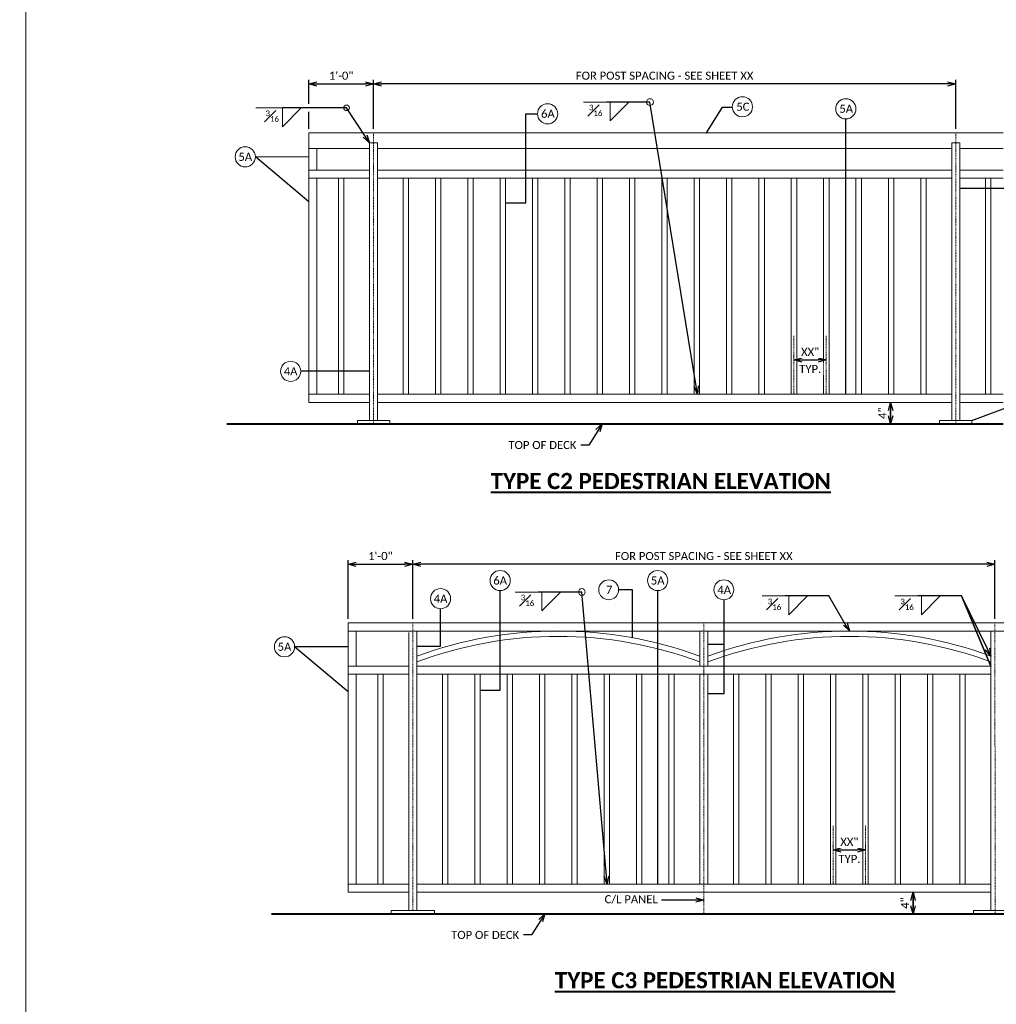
# Model space of a CAD drawing. Extents: x 5346 to 6997, y 23474 to 24083.
# Tile 21 of 25: x 6410 to 6591, y 23802 to 23985. Entities that reach past the tile are written whole.
import ezdxf
from ezdxf import colors
from ezdxf.entities.mleader import LeaderData, LeaderLine
from ezdxf.math import Vec2, Vec3

# ---------------------------------------------------------------- set-up
doc = ezdxf.new("R2010")
doc.units = 0
doc.header["$MEASUREMENT"] = 0
doc.linetypes.add('Wisdot4', pattern=[0.28125, 0.125, -0.0625, 0.03125, -0.0625])
for name, color, linetype, lineweight in [('B_ANNO_DIM', 7, 'Continuous', 18), ('B_ANNO_TEXT', 7, 'Continuous', 18), ('B_ANNO_TEXT_TITLE', 7, 'Continuous', 40), ('B_CNTR', 1, 'Wisdot4', 18), ('B_CONC_PPT', 12, 'Continuous', 40), ('B_STEEL_RAIL', 92, 'Continuous', 18)]:
    doc.layers.add(name, color=color, linetype=linetype, lineweight=lineweight)
doc.layers.add('B_ANNO_NOPLOT', color=47, linetype='Continuous', lineweight=18, plot=False)
doc.styles.add('Annotative', font='calibri.ttf', dxfattribs={"height": 0.0625})
doc.styles.get("Standard").update_dxf_attribs({"font": 'calibri.ttf'})
doc.styles.add('Title', font='calibrib.ttf', dxfattribs={"height": 0.125})
doc.dimstyles.new('Annotative', dxfattribs={"dimscale": 0, "dimtxt": 0.0625, "dimasz": 0.0625, "dimexe": 0.03125, "dimexo": 0.03125, "dimgap": 0.03125, "dimtad": 1, "dimdec": 3, "dimzin": 3, "dimdsep": 46, "dimlunit": 4, "dimtxsty": 'Standard', "dimblk": 'OPEN30', "dimcen": 0.03125, "dimaunit": 1, "dimadec": 0, "dimazin": 3, "dimtfac": 0.75, "dimtdec": 3, "dimtofl": 0, "dimtmove": 0, "dimatfit": 3, "dimldrblk": 'OPEN30', "dimfxl": 1, "dimtfill": 1, "dimfrac": 1, "dimtolj": 1, "dimtzin": 0, "dimarcsym": 0})

# ---------------------------------------------------------------- blocks, each defined once
blk = doc.blocks.new('_Open30')
at = {"color": 0, "linetype": 'ByBlock', "lineweight": -2}
for p, q in [((-1, 0.27), (0, 0)), ((0, 0), (-1, -0.27)), ((0, 0), (-1, 0))]:
    blk.add_line(p, q, dxfattribs=at)
blk = doc.blocks.new('*D215')
at = {"layer": 'B_ANNO_DIM', "color": 0, "lineweight": -2, "transparency": 16777216}
for p, q in [((6553.29, 23922.67), (6553.29, 23922.73)), ((6554.79, 23921.98), (6557.79, 23921.98))]:
    blk.add_line(p, q, dxfattribs=at)
at = {"layer": 'Defpoints', "color": 0, "transparency": 16777216}
for p in [(6553.29, 23921.92), (6559.29, 23921.98), (6559.29, 23921.98)]:
    blk.add_point(p, dxfattribs=at)
at = {"layer": 'B_ANNO_DIM', "color": 0, "lineweight": -2, "transparency": 16777216, "xscale": 1.5, "yscale": 1.5, "zscale": 1.5, "rotation": 180}
blk.add_blockref('_Open30', (6553.29, 23921.98), dxfattribs=at)
at = {"layer": 'B_ANNO_DIM', "color": 0, "lineweight": -2, "transparency": 16777216, "xscale": 1.5, "yscale": 1.5, "zscale": 1.5}
blk.add_blockref('_Open30', (6559.29, 23921.98), dxfattribs=at)
at = {"layer": 'B_ANNO_DIM', "color": 0, "transparency": 16777216, "insert": (6556.29, 23923.49), "char_height": 1.5, "attachment_point": 5, "bg_fill": 3, "box_fill_scale": 1.25, "bg_fill_color": 256, "bg_fill_true_color": 13158600, "bg_fill_transparency": 0}
blk.add_mtext('\\A1;XX"', dxfattribs=at)
blk = doc.blocks.new('*D216')
at = {"layer": 'B_ANNO_DIM', "color": 0, "lineweight": -2, "transparency": 16777216}
for p, q in [((6571.21, 23911.61), (6571.21, 23913.11)), ((6571.21, 23912.61), (6571.21, 23911.11))]:
    blk.add_line(p, q, dxfattribs=at)
at = {"layer": 'Defpoints', "color": 0, "transparency": 16777216}
for p in [(6571.21, 23914.11), (6571.21, 23910.11), (6571.21, 23910.11)]:
    blk.add_point(p, dxfattribs=at)
at = {"layer": 'B_ANNO_DIM', "color": 0, "lineweight": -2, "transparency": 16777216, "xscale": 1.5, "yscale": 1.5, "zscale": 1.5}
for p, rotation in [((6571.21, 23914.11), 90), ((6571.21, 23910.11), 270)]:
    blk.add_blockref('_Open30', p, dxfattribs=dict(at, rotation=rotation))
at = {"layer": 'B_ANNO_DIM', "color": 0, "transparency": 16777216, "insert": (6569.7, 23912.11), "char_height": 1.5, "attachment_point": 5, "rotation": 90}
blk.add_mtext('\\A1;4"', dxfattribs=at)
blk = doc.blocks.new('*D218')
at = {"layer": 'B_ANNO_DIM', "color": 0, "lineweight": -2, "transparency": 16777216}
for p, q in [((6475.3, 23964.86), (6475.3, 23973.97)), ((6581.8, 23973.22), (6476.8, 23973.22)), ((6583.3, 23964.86), (6583.3, 23973.97))]:
    blk.add_line(p, q, dxfattribs=at)
at = {"layer": 'Defpoints', "color": 0, "transparency": 16777216}
for p in [(6475.3, 23973.22), (6475.3, 23964.11), (6583.3, 23964.11)]:
    blk.add_point(p, dxfattribs=at)
at = {"layer": 'B_ANNO_DIM', "color": 0, "lineweight": -2, "transparency": 16777216, "xscale": 1.5, "yscale": 1.5, "zscale": 1.5, "rotation": 180}
blk.add_blockref('_Open30', (6475.3, 23973.22), dxfattribs=at)
at = {"layer": 'B_ANNO_DIM', "color": 0, "lineweight": -2, "transparency": 16777216, "xscale": 1.5, "yscale": 1.5, "zscale": 1.5}
blk.add_blockref('_Open30', (6583.3, 23973.22), dxfattribs=at)
at = {"layer": 'B_ANNO_DIM', "color": 0, "transparency": 16777216, "insert": (6529.3, 23974.74), "char_height": 1.5, "attachment_point": 5, "bg_fill": 3, "box_fill_scale": 1.25, "bg_fill_color": 256, "bg_fill_true_color": 13158600, "bg_fill_transparency": 0}
blk.add_mtext('\\A1;FOR POST SPACING - SEE SHEET XX', dxfattribs=at)
blk = doc.blocks.new('*D219')
at = {"layer": 'B_ANNO_DIM', "color": 0, "lineweight": -2, "transparency": 16777216}
for p, q in [((6463.3, 23969.53), (6463.3, 23973.97)), ((6464.8, 23973.22), (6473.8, 23973.22)), ((6475.3, 23964.86), (6475.3, 23973.97)), ((6463.3, 23964.86), (6463.3, 23968.03))]:
    blk.add_line(p, q, dxfattribs=at)
at = {"layer": 'Defpoints', "color": 0, "transparency": 16777216}
for p in [(6475.3, 23973.22), (6463.3, 23964.11), (6475.3, 23964.11)]:
    blk.add_point(p, dxfattribs=at)
at = {"layer": 'B_ANNO_DIM', "color": 0, "lineweight": -2, "transparency": 16777216, "xscale": 1.5, "yscale": 1.5, "zscale": 1.5, "rotation": 180}
blk.add_blockref('_Open30', (6463.3, 23973.22), dxfattribs=at)
at = {"layer": 'B_ANNO_DIM', "color": 0, "lineweight": -2, "transparency": 16777216, "xscale": 1.5, "yscale": 1.5, "zscale": 1.5}
blk.add_blockref('_Open30', (6475.3, 23973.22), dxfattribs=at)
at = {"layer": 'B_ANNO_DIM', "color": 0, "transparency": 16777216, "insert": (6469.3, 23974.74), "char_height": 1.5, "attachment_point": 5, "bg_fill": 3, "box_fill_scale": 1.25, "bg_fill_color": 256, "bg_fill_true_color": 13158600, "bg_fill_transparency": 0}
blk.add_mtext('\\A1;1\'-0"', dxfattribs=at)
blk = doc.blocks.new('*D214')
at = {"layer": 'B_ANNO_DIM', "color": 0, "lineweight": -2, "transparency": 16777216}
for p, q in [((6575.38, 23820.7), (6575.38, 23822.2)), ((6575.38, 23821.69), (6575.38, 23820.19))]:
    blk.add_line(p, q, dxfattribs=at)
at = {"layer": 'Defpoints', "color": 0, "transparency": 16777216}
for p in [(6575.38, 23823.19), (6575.38, 23819.2), (6575.38, 23819.2)]:
    blk.add_point(p, dxfattribs=at)
at = {"layer": 'B_ANNO_DIM', "color": 0, "lineweight": -2, "transparency": 16777216, "xscale": 1.5, "yscale": 1.5, "zscale": 1.5}
for p, rotation in [((6575.38, 23823.19), 90), ((6575.38, 23819.2), 270)]:
    blk.add_blockref('_Open30', p, dxfattribs=dict(at, rotation=rotation))
at = {"layer": 'B_ANNO_DIM', "color": 0, "transparency": 16777216, "insert": (6573.88, 23821.19), "char_height": 1.5, "attachment_point": 5, "rotation": 90}
blk.add_mtext('\\A1;4"', dxfattribs=at)
blk = doc.blocks.new('*D229')
at = {"layer": 'B_ANNO_DIM', "color": 0, "lineweight": -2, "transparency": 16777216}
for p, q in [((6482.57, 23873.94), (6482.57, 23884.82)), ((6590.57, 23873.94), (6590.57, 23884.82)), ((6589.07, 23884.07), (6484.07, 23884.07))]:
    blk.add_line(p, q, dxfattribs=at)
at = {"layer": 'Defpoints', "color": 0, "transparency": 16777216}
for p in [(6482.57, 23884.07), (6482.57, 23873.19), (6590.57, 23873.19)]:
    blk.add_point(p, dxfattribs=at)
at = {"layer": 'B_ANNO_DIM', "color": 0, "lineweight": -2, "transparency": 16777216, "xscale": 1.5, "yscale": 1.5, "zscale": 1.5, "rotation": 180}
blk.add_blockref('_Open30', (6482.57, 23884.07), dxfattribs=at)
at = {"layer": 'B_ANNO_DIM', "color": 0, "lineweight": -2, "transparency": 16777216, "xscale": 1.5, "yscale": 1.5, "zscale": 1.5}
blk.add_blockref('_Open30', (6590.57, 23884.07), dxfattribs=at)
at = {"layer": 'B_ANNO_DIM', "color": 0, "transparency": 16777216, "insert": (6536.57, 23885.59), "char_height": 1.5, "attachment_point": 5, "bg_fill": 3, "box_fill_scale": 1.25, "bg_fill_color": 256, "bg_fill_true_color": 13158600, "bg_fill_transparency": 0}
blk.add_mtext('\\A1;FOR POST SPACING - SEE SHEET XX', dxfattribs=at)
blk = doc.blocks.new('*D222')
at = {"layer": 'B_ANNO_DIM', "color": 0, "lineweight": -2, "transparency": 16777216}
for p, q in [((6560.57, 23831.74), (6560.57, 23831.8)), ((6562.07, 23831.05), (6565.07, 23831.05))]:
    blk.add_line(p, q, dxfattribs=at)
at = {"layer": 'Defpoints', "color": 0, "transparency": 16777216}
for p in [(6560.57, 23830.99), (6566.57, 23831.05), (6566.57, 23831.05)]:
    blk.add_point(p, dxfattribs=at)
at = {"layer": 'B_ANNO_DIM', "color": 0, "lineweight": -2, "transparency": 16777216, "xscale": 1.5, "yscale": 1.5, "zscale": 1.5, "rotation": 180}
blk.add_blockref('_Open30', (6560.57, 23831.05), dxfattribs=at)
at = {"layer": 'B_ANNO_DIM', "color": 0, "lineweight": -2, "transparency": 16777216, "xscale": 1.5, "yscale": 1.5, "zscale": 1.5}
blk.add_blockref('_Open30', (6566.57, 23831.05), dxfattribs=at)
at = {"layer": 'B_ANNO_DIM', "color": 0, "transparency": 16777216, "insert": (6563.57, 23832.56), "char_height": 1.5, "attachment_point": 5, "bg_fill": 3, "box_fill_scale": 1.25, "bg_fill_color": 256, "bg_fill_true_color": 13158600, "bg_fill_transparency": 0}
blk.add_mtext('\\A1;XX"', dxfattribs=at)
blk = doc.blocks.new('*D223')
at = {"layer": 'B_ANNO_DIM', "color": 0, "lineweight": -2, "transparency": 16777216}
for p, q in [((6470.58, 23873.94), (6470.58, 23884.82)), ((6482.57, 23875.72), (6482.57, 23884.82)), ((6472.08, 23884.07), (6481.07, 23884.07))]:
    blk.add_line(p, q, dxfattribs=at)
at = {"layer": 'Defpoints', "color": 0, "transparency": 16777216}
for p in [(6482.57, 23884.07), (6482.57, 23874.97), (6470.58, 23873.19)]:
    blk.add_point(p, dxfattribs=at)
at = {"layer": 'B_ANNO_DIM', "color": 0, "lineweight": -2, "transparency": 16777216, "xscale": 1.5, "yscale": 1.5, "zscale": 1.5, "rotation": 180}
blk.add_blockref('_Open30', (6470.58, 23884.07), dxfattribs=at)
at = {"layer": 'B_ANNO_DIM', "color": 0, "lineweight": -2, "transparency": 16777216, "xscale": 1.5, "yscale": 1.5, "zscale": 1.5}
blk.add_blockref('_Open30', (6482.57, 23884.07), dxfattribs=at)
at = {"layer": 'B_ANNO_DIM', "color": 0, "transparency": 16777216, "insert": (6476.58, 23885.59), "char_height": 1.5, "attachment_point": 5, "bg_fill": 3, "box_fill_scale": 1.25, "bg_fill_color": 256, "bg_fill_true_color": 13158600, "bg_fill_transparency": 0}
blk.add_mtext('\\A1;1\'-0"', dxfattribs=at)

msp = doc.modelspace()

# ---------------------------------------------------------------- linework, layer by layer
at = {"layer": 'B_ANNO_DIM'}
for p, q in [((6518.496, 23969.8535), (6514.2548, 23969.8535)), ((6462.8923, 23968.7799), (6453.4981, 23968.7799)), ((6551.6636, 23878.1949), (6547.4225, 23878.1949)), ((6576.261, 23878.1949), (6572.0198, 23878.1949))]:
    msp.add_line(p, q, dxfattribs=at)
for points in [[(6519.1748, 23969.8535), (6519.1748, 23966.3495), (6522.6628, 23969.8535)], [(6458.3923, 23968.7799), (6458.3923, 23965.2759), (6461.8803, 23968.7799)], [(6552.3425, 23878.1949), (6552.3425, 23874.6909), (6555.8305, 23878.1949)], [(6576.9398, 23878.1949), (6576.9398, 23874.6909), (6580.4278, 23878.1949)]]:
    msp.add_lwpolyline(points, dxfattribs=at)
for centre, radius in [((6543.7234, 23968.9776), 1.8717), ((6470.3003, 23968.7799), 0.52), ((6507.5963, 23967.6709), 1.8717), ((6526.5828, 23969.8535), 0.624), ((6562.9154, 23968.5999), 1.8717), ((6451.5094, 23959.6788), 1.8717), ((6459.928, 23919.8796), 1.8717), ((6498.79, 23881.0439), 1.8717), ((6518.9267, 23879.3309), 1.84), ((6528.0147, 23881.0439), 1.8717), ((6540.2867, 23879.3309), 1.84), ((6487.7368, 23877.6819), 1.8717), ((6458.7917, 23868.7549), 1.8717)]:
    msp.add_circle(centre, radius, dxfattribs=at)
at = {"layer": 'B_ANNO_NOPLOT'}
msp.add_lwpolyline([(6410.8118, 24078.1369), (6671.3604, 24078.1369), (6671.3604, 23497.7436), (6410.8118, 23497.7436)], close=True, dxfattribs=at)
at = {"layer": 'B_CNTR'}
for p, q in [((6475.3003, 23964.1109), (6475.3003, 23910.1109)), ((6583.3003, 23964.1109), (6583.3003, 23910.1109)), ((6482.5827, 23873.1869), (6482.5827, 23819.8109)), ((6536.5827, 23873.1869), (6536.5827, 23819.1869)), ((6590.5744, 23873.1869), (6590.5916, 23819.1869)), ((6560.5727, 23835.5475), (6560.5727, 23824.6829)), ((6566.5727, 23835.5475), (6566.5727, 23824.6829))]:
    msp.add_line(p, q, dxfattribs=at)
at = {"layer": 'B_CONC_PPT'}
for p, q in [((6448.1195, 23910.1109), (6592.0835, 23910.1109)), ((6456.4018, 23819.1869), (6599.371, 23819.1869))]:
    msp.add_line(p, q, dxfattribs=at)
at = {"layer": 'B_STEEL_RAIL'}
for p, q in [((6463.3003, 23964.1149), (6463.3003, 23914.1109)), ((6463.3003, 23961.2359), (6474.5483, 23961.2359)), ((6464.8043, 23957.2359), (6464.8043, 23961.2359)), ((6476.0523, 23961.2359), (6582.5483, 23961.2359)), ((6584.0523, 23961.2359), (6592.0835, 23961.2359)), ((6463.3003, 23957.2359), (6474.5483, 23957.2359)), ((6476.0523, 23957.2359), (6582.5483, 23957.2359)), ((6584.0523, 23957.2359), (6592.0835, 23957.2359)), ((6463.3003, 23955.7359), (6474.5483, 23955.7359)), ((6464.8043, 23915.6149), (6464.8043, 23955.7359)), ((6468.7963, 23955.7359), (6468.7963, 23915.6149)), ((6469.7963, 23955.7359), (6469.7963, 23915.6149)), ((6476.0523, 23955.7359), (6582.5483, 23955.7359)), ((6480.7963, 23955.7359), (6480.7963, 23915.6149)), ((6481.7963, 23955.7359), (6481.7963, 23915.6149)), ((6486.7963, 23955.7359), (6486.7963, 23915.6149)), ((6487.7963, 23955.7359), (6487.7963, 23915.6149)), ((6492.7963, 23955.7359), (6492.7963, 23915.6149)), ((6493.7963, 23955.7359), (6493.7963, 23915.6149)), ((6498.7963, 23955.7359), (6498.7963, 23915.6149)), ((6499.7963, 23955.7359), (6499.7963, 23915.6149)), ((6504.7963, 23955.7359), (6504.7963, 23915.6149)), ((6505.7963, 23955.7359), (6505.7963, 23915.6149)), ((6510.7963, 23955.7359), (6510.7963, 23915.6149)), ((6511.7963, 23955.7359), (6511.7963, 23915.6149)), ((6516.7963, 23955.7359), (6516.7963, 23915.6149)), ((6517.7963, 23955.7359), (6517.7963, 23915.6149)), ((6522.7963, 23955.7359), (6522.7963, 23915.6149)), ((6523.7963, 23955.7359), (6523.7963, 23915.6149)), ((6528.7963, 23955.7359), (6528.7963, 23915.6149)), ((6529.7963, 23955.7359), (6529.7963, 23915.6149)), ((6534.7963, 23955.7359), (6534.7963, 23915.6149)), ((6535.7963, 23955.7359), (6535.7963, 23915.6149)), ((6540.7963, 23955.7359), (6540.7963, 23915.6149)), ((6541.7963, 23955.7359), (6541.7963, 23915.6149)), ((6546.7963, 23955.7359), (6546.7963, 23915.6149)), ((6547.7963, 23955.7359), (6547.7963, 23915.6149)), ((6552.7963, 23955.7359), (6552.7963, 23915.6149)), ((6553.7963, 23955.7359), (6553.7963, 23915.6149)), ((6558.7963, 23955.7359), (6558.7963, 23915.6149)), ((6559.7963, 23955.7359), (6559.7963, 23915.6149)), ((6564.7963, 23955.7359), (6564.7963, 23915.6149)), ((6565.7963, 23955.7359), (6565.7963, 23915.6149)), ((6570.7963, 23955.7359), (6570.7963, 23915.6149)), ((6571.7963, 23955.7359), (6571.7963, 23915.6149)), ((6576.7963, 23955.7359), (6576.7963, 23915.6149)), ((6577.7963, 23955.7359), (6577.7963, 23915.6149)), ((6584.0523, 23955.7359), (6592.0835, 23955.7359)), ((6588.7963, 23955.7359), (6588.7963, 23915.6149)), ((6589.7963, 23955.7359), (6589.7963, 23915.6149)), ((6463.3003, 23915.6149), (6474.5483, 23915.6149)), ((6463.3003, 23914.1109), (6474.5483, 23914.1109)), ((6476.0523, 23915.6149), (6582.5483, 23915.6149)), ((6476.0523, 23914.1109), (6582.5483, 23914.1109)), ((6584.0523, 23915.6149), (6592.0835, 23915.6149)), ((6584.0523, 23914.1109), (6592.0835, 23914.1109)), ((6470.5827, 23873.1869), (6470.5827, 23823.1869)), ((6472.0867, 23865.1869), (6472.0867, 23871.6829)), ((6481.8307, 23871.4349), (6481.8307, 23819.8109)), ((6483.3267, 23871.6829), (6483.3267, 23819.8109)), ((6535.8307, 23871.6829), (6535.8307, 23865.1869)), ((6537.3267, 23871.6829), (6537.3267, 23865.1869)), ((6589.8307, 23871.6829), (6589.8307, 23819.8109)), ((6470.5827, 23865.1869), (6481.8307, 23865.1869)), ((6483.3267, 23865.1869), (6589.8307, 23865.1869)), ((6470.5827, 23863.6829), (6481.8307, 23863.6829)), ((6472.0867, 23824.6829), (6472.0867, 23863.6829)), ((6476.0787, 23863.6829), (6476.0787, 23824.6829)), ((6477.0787, 23863.6829), (6477.0787, 23824.6829)), ((6483.3267, 23863.6829), (6589.8307, 23863.6829)), ((6488.0787, 23863.6829), (6488.0787, 23824.6829)), ((6489.0787, 23863.6829), (6489.0787, 23824.6829)), ((6494.0787, 23863.6829), (6494.0787, 23824.6829)), ((6495.0787, 23863.6829), (6495.0787, 23824.6829)), ((6500.0787, 23863.6829), (6500.0787, 23824.6829)), ((6501.0787, 23863.6829), (6501.0787, 23824.6829)), ((6506.0787, 23863.6829), (6506.0787, 23824.6829)), ((6507.0787, 23863.6829), (6507.0787, 23824.6829)), ((6512.0787, 23863.6829), (6512.0787, 23824.6829)), ((6513.0787, 23863.6829), (6513.0787, 23824.6829)), ((6518.0787, 23863.6829), (6518.0787, 23824.6829)), ((6519.0787, 23863.6829), (6519.0787, 23824.6829)), ((6524.0787, 23863.6909), (6524.0787, 23824.6829)), ((6525.0787, 23863.6829), (6525.0787, 23824.6829)), ((6530.0787, 23863.6829), (6530.0787, 23824.6829)), ((6531.0787, 23863.6829), (6531.0787, 23824.6829)), ((6535.8307, 23863.6829), (6535.8307, 23824.6829)), ((6537.3267, 23863.6829), (6537.3267, 23824.6829)), ((6542.0787, 23863.6829), (6542.0787, 23824.6829)), ((6543.0787, 23863.6829), (6543.0787, 23824.6829)), ((6548.0787, 23863.6829), (6548.0787, 23824.6829)), ((6549.0787, 23863.6829), (6549.0787, 23824.6829)), ((6554.0787, 23863.6829), (6554.0787, 23824.6829)), ((6555.0787, 23863.6829), (6555.0787, 23824.6829)), ((6560.0787, 23863.6829), (6560.0787, 23824.6829)), ((6561.0787, 23863.6829), (6561.0787, 23824.6829)), ((6566.0787, 23863.6829), (6566.0787, 23824.6829)), ((6567.0787, 23863.6829), (6567.0787, 23824.6829)), ((6572.0787, 23863.6829), (6572.0787, 23824.6829)), ((6573.0787, 23863.6829), (6573.0787, 23824.6829)), ((6578.0787, 23863.6829), (6578.0787, 23824.6829)), ((6579.0787, 23863.6829), (6579.0787, 23824.6829)), ((6584.0787, 23863.6829), (6584.0787, 23824.6829)), ((6585.0787, 23863.6829), (6585.0787, 23824.6829)), ((6470.5827, 23824.6829), (6481.8307, 23824.6829)), ((6483.3267, 23824.6829), (6589.8307, 23824.6829)), ((6470.5827, 23823.1869), (6481.8307, 23823.1869)), ((6483.3267, 23823.1869), (6589.8307, 23823.1869))]:
    msp.add_line(p, q, dxfattribs=at)
for points in [[(6463.3003, 23964.1109), (6592.0835, 23964.1109)], [(6582.5483, 23910.7429), (6582.5483, 23962.2709), (6584.0523, 23962.2709), (6584.0523, 23910.7429)], [(6472.3003, 23910.1109), (6472.3003, 23910.7429), (6478.3003, 23910.7429), (6478.3003, 23910.1109)], [(6580.3003, 23910.1109), (6580.3003, 23910.7429), (6586.3003, 23910.7429), (6586.3003, 23910.1109)], [(6470.5827, 23873.1869), (6599.371, 23873.1869)], [(6470.5827, 23871.6829), (6599.371, 23871.6829)], [(6478.5827, 23819.1869), (6478.5827, 23819.8109), (6486.5827, 23819.8109), (6486.5827, 23819.1869)], [(6586.5827, 23819.1869), (6586.5827, 23819.8109), (6594.5827, 23819.8109), (6594.5827, 23819.1869)]]:
    msp.add_lwpolyline(points, dxfattribs=at)
at = {"layer": 'B_STEEL_RAIL', "flags": 128}
msp.add_lwpolyline([(6474.5483, 23910.7429), (6474.5483, 23962.2709), (6476.0523, 23962.2709), (6476.0523, 23910.7429)], dxfattribs=at)
at = {"layer": 'B_STEEL_RAIL'}
for centre, radius, start, end in [((6509.5787, 23795.779), 75.9079, 69.768517, 110.231483), ((6509.5787, 23795.779), 74.9079, 69.486358, 110.513639), ((6563.5787, 23795.779), 75.9079, 69.768517, 110.231483), ((6563.5787, 23795.779), 74.9079, 69.486361, 110.513642)]:
    msp.add_arc(centre, radius, start, end, dxfattribs=at)

# ---------------------------------------------------------------- texts
at = {"layer": 'B_ANNO_TEXT', "char_height": 1.5, "attachment_point": 5, "line_spacing_factor": 0.8, "style": 'Annotative'}
for s, insert in [('5C', (6543.8126, 23968.9776)), ('5A', (6562.9817, 23968.5999)), ('6A', (6507.6449, 23967.6709)), ('5A', (6451.5094, 23959.6788)), ('4A', (6459.928, 23919.8796)), ('6A', (6498.79, 23881.0439)), ('5A', (6528.0147, 23881.0439)), ('7', (6519.0028, 23879.3309)), ('4A', (6540.3539, 23879.3309)), ('4A', (6487.7368, 23877.6819)), ('5A', (6458.7917, 23868.7549))]:
    msp.add_mtext(s, dxfattribs=dict(at, insert=insert))
at = {"layer": 'B_ANNO_TEXT_TITLE', "char_height": 3, "attachment_point": 1, "line_spacing_factor": 0.8, "style": 'Title'}
for s, insert in [('{\\LTYPE C2 PEDESTRIAN ELEVATION}', (6497.0334, 23901.0201)), ('{\\LTYPE C3 PEDESTRIAN ELEVATION}', (6508.95, 23808.3691))]:
    msp.add_mtext(s, dxfattribs=dict(at, insert=insert))

# ---------------------------------------------------------------- dimensions: what is measured, and where the dimension line sits
at = {"layer": 'B_ANNO_DIM'}
for base, p1, p2, override, picture, middle in [((6571.2068, 23910.1069), (6571.2068, 23914.1069), (6571.2068, 23910.1069), {"dimtfill": 0}, '*D216', (6571.2068, 23912.1069)), ((6575.3794, 23819.1969), (6575.3794, 23823.1929), (6575.3794, 23819.1969), {"dimtfill": 0, "dimtfillclr": 3}, '*D214', (6575.3794, 23821.1949))]:
    dim = msp.add_linear_dim(base=base, p1=p1, p2=p2, angle=90, dimstyle='Annotative', override=override, dxfattribs=at)
    dim.commit()
    dim.dimension.update_dxf_attribs({"geometry": picture, "text_midpoint": middle, "dimtype": 160})

# ---------------------------------------------------------------- leaders
for points in [[(6537.0775, 23964.1109), (6540.0516, 23968.9184), (6541.8526, 23968.9184)], [(6499.7963, 23951.1754), (6503.5243, 23951.1754), (6503.5243, 23967.6709), (6505.7243, 23967.6709)], [(6562.9059, 23915.6149), (6562.9059, 23966.7282)], [(6562.9059, 23957.2359), (6562.9059, 23966.7282)], [(6463.3003, 23951.3117), (6453.3811, 23959.6788)], [(6463.3003, 23959.6502), (6453.3811, 23959.6788)], [(6584.0523, 23953.8804), (6594.4991, 23953.8804)], [(6474.5483, 23919.8796), (6461.7998, 23919.8796)], [(6586.3003, 23910.7429), (6594.2671, 23913.6956)], [(6495.0787, 23860.7149), (6498.7987, 23860.7149), (6498.7987, 23879.176)], [(6523.3569, 23870.426), (6523.3569, 23879.3309), (6520.7667, 23879.3309)], [(6528.0147, 23824.6829), (6528.0147, 23879.1722)], [(6528.0147, 23865.1869), (6528.0147, 23879.1722)], [(6528.0147, 23873.1869), (6528.0147, 23879.1722)], [(6483.3267, 23868.8421), (6487.7368, 23868.8421), (6487.7368, 23875.8102)], [(6537.3267, 23860.0989), (6540.3437, 23860.0989), (6540.3437, 23877.4918)], [(6537.3267, 23869.2243), (6540.3437, 23869.2243), (6540.3437, 23877.4918)], [(6470.5827, 23860.3877), (6460.6635, 23868.7549)], [(6470.5827, 23868.7262), (6460.6635, 23868.7549)]]:
    msp.add_leader(points, dimstyle='Annotative', override={"dimscale": 0}, dxfattribs=at)
ml = msp.add_multileader_mtext('Standard', dxfattribs=at)
ml.set_content('\\A1;{\\H1x;\\P\\H0.7x;\\S3#16;}', color=256)
ml.set_leader_properties()
ml.set_arrow_properties(name='OPEN30')
ml.build(insert=Vec2(0, 0))
ml.multileader.update_dxf_attribs({"dogleg_length": 0.0625, "arrow_head_size": 1.5, "scale": 24})
ctx = ml.context
ctx.base_point, ctx.scale, ctx.char_height, ctx.arrow_head_size, ctx.landing_gap_size, ctx.plane_origin = Vec3(6454.5222, 23968.7799), 24, 1.5, 1.5, 0.75, Vec3(6474.5483, 23962.2709)
notes = []
notes.append((ctx, [(0, (1, 1, 0), (6464.1363, 23968.7799), (-1, 0), 5.6382, [(0, [(6474.5483, 23962.2709), (6470.3003, 23968.7799)], 0, [])])]))
ctx.mtext.insert, ctx.mtext.line_spacing_factor, ctx.mtext.flow_direction = Vec3(6455.2722, 23969.5299), 0.5, 5
ml = msp.add_multileader_mtext('Standard', dxfattribs=at)
ml.set_content('\\A1;{\\H1x;\\P\\H0.7x;\\S3#16;}', color=256)
ml.set_leader_properties()
ml.set_arrow_properties(name='OPEN30')
ml.build(insert=Vec2(0, 0))
ml.multileader.update_dxf_attribs({"dogleg_length": 0.0625, "arrow_head_size": 1.5, "scale": 24})
ctx = ml.context
ctx.base_point, ctx.scale, ctx.char_height, ctx.arrow_head_size, ctx.landing_gap_size, ctx.plane_origin = Vec3(6514.5201, 23969.8535), 24, 1.5, 1.5, 0.75, Vec3(6536.3094, 23945.8455)
notes.append((ctx, [(0, (1, 1, 0), (6519.996, 23969.8535), (-1, 0), 1.5, [(0, [(6535.3902, 23915.6149), (6526.5828, 23969.8535)], 0, [])])]))
ctx.mtext.insert, ctx.mtext.line_spacing_factor, ctx.mtext.flow_direction = Vec3(6515.2701, 23970.6035), 0.5, 5
ml = msp.add_multileader_mtext('Standard', dxfattribs=at)
ml.set_content('C/L RAILING & C/L BASE PLATE', color=256)
ml.set_leader_properties()
ml.set_arrow_properties(name='OPEN30')
ml.build(insert=Vec2(0, 0))
ml.multileader.update_dxf_attribs({"dogleg_length": 0.0625, "arrow_head_size": 1.5, "scale": 24})
ctx = ml.context
ctx.base_point, ctx.scale, ctx.char_height, ctx.arrow_head_size, ctx.landing_gap_size, ctx.plane_origin = Vec3(6300.3581, 23952.2002), 24, 1.5, 1.5, 0.75, Vec3(6322.168, 23952.2002)
notes.append((ctx, [(0, (1, 1, 0), (6318.1354, 23952.2002), (-1, 0), 1.5, [(0, [(6322.168, 23952.2002)], 0, [])])]))
ctx.mtext.insert, ctx.mtext.width, ctx.mtext.flow_direction = Vec3(6301.1081, 23953.1124), 15.588535, 5
ml = msp.add_multileader_mtext('Standard', dxfattribs=at)
ml.set_content('TOP OF DECK', color=256)
ml.set_leader_properties()
ml.set_arrow_properties(name='OPEN30')
ml.build(insert=Vec2(0, 0))
ml.multileader.update_dxf_attribs({"dogleg_length": 0.0625, "arrow_head_size": 1.5, "scale": 24})
ctx = ml.context
ctx.base_point, ctx.scale, ctx.char_height, ctx.arrow_head_size, ctx.landing_gap_size, ctx.plane_origin = Vec3(6499.5686, 23906.1924), 24, 1.5, 1.5, 0.75, Vec3(6521.589, 23906.1924)
notes.append((ctx, [(0, (1, 1, 0), (6515.247, 23906.1924), (-1, 0), 1.5, [(0, [(6517.7058, 23910.1109)], 0, [])])]))
ctx.mtext.insert, ctx.mtext.flow_direction = Vec3(6500.3186, 23906.9533), 5
ml = msp.add_multileader_mtext('Standard', dxfattribs=at)
ml.set_content('\\A1;{\\H1x;\\P\\H0.7x;\\S3#16;}', color=256)
ml.set_leader_properties()
ml.set_arrow_properties(name='OPEN30')
ml.build(insert=Vec2(0, 0))
ml.multileader.update_dxf_attribs({"dogleg_length": 0.0625, "arrow_head_size": 1.5, "scale": 24})
ctx = ml.context
ctx.base_point, ctx.scale, ctx.char_height, ctx.arrow_head_size, ctx.landing_gap_size, ctx.plane_origin = Vec3(6547.6878, 23878.1949), 24, 1.5, 1.5, 0.75, Vec3(6569.477, 23854.1869)
notes.append((ctx, [(0, (1, 1, 0), (6553.1636, 23878.1949), (-1, 0), 1.5, [(0, [(6563.5787, 23871.6869), (6559.7505, 23878.1949)], 0, [])])]))
ctx.mtext.insert, ctx.mtext.line_spacing_factor, ctx.mtext.flow_direction = Vec3(6548.4378, 23878.9449), 0.5, 5
ml = msp.add_multileader_mtext('Standard', dxfattribs=at)
ml.set_content('\\A1;{\\H1x;\\P\\H0.7x;\\S3#16;}', color=256)
ml.set_leader_properties()
ml.set_arrow_properties(name='OPEN30')
ml.build(insert=Vec2(0, 0))
ml.multileader.update_dxf_attribs({"dogleg_length": 0.0625, "arrow_head_size": 1.5, "scale": 24})
ctx = ml.context
ctx.base_point, ctx.scale, ctx.char_height, ctx.arrow_head_size, ctx.landing_gap_size, ctx.plane_origin = Vec3(6572.2851, 23878.1949), 24, 1.5, 1.5, 0.75, Vec3(6594.0744, 23854.1869)
notes.append((ctx, [(0, (1, 1, 0), (6577.761, 23878.1949), (-1, 0), 1.5, [(1, [(6589.8287, 23867.0037), (6584.3478, 23878.1949), (6589.8307, 23865.1869), (6584.3478, 23878.1949)], 0, [])])]))
ctx.mtext.insert, ctx.mtext.line_spacing_factor, ctx.mtext.flow_direction = Vec3(6573.0351, 23878.9449), 0.5, 5
ml = msp.add_multileader_mtext('Standard', dxfattribs=at)
ml.set_content('C/L RAILING & C/L BASE PLATE', color=256)
ml.set_leader_properties()
ml.set_arrow_properties(name='OPEN30')
ml.build(insert=Vec2(0, 0))
ml.multileader.update_dxf_attribs({"dogleg_length": 0.0625, "arrow_head_size": 1.5, "scale": 24})
ctx = ml.context
ctx.base_point, ctx.scale, ctx.char_height, ctx.arrow_head_size, ctx.landing_gap_size, ctx.plane_origin = Vec3(6296.6734, 23865.9608), 24, 1.5, 1.5, 0.75, Vec3(6318.4833, 23865.9608)
notes.append((ctx, [(0, (1, 1, 0), (6314.4508, 23865.9608), (-1, 0), 1.5, [(0, [(6318.4833, 23865.9608)], 0, [])])]))
ctx.mtext.insert, ctx.mtext.width, ctx.mtext.flow_direction = Vec3(6297.4234, 23866.8729), 15.588535, 5
ml = msp.add_multileader_mtext('Standard', dxfattribs=at)
ml.set_content('C/L PANEL', color=256)
ml.set_leader_properties()
ml.set_arrow_properties(name='OPEN30')
ml.build(insert=Vec2(0, 0))
ml.multileader.update_dxf_attribs({"dogleg_length": 0.0625, "arrow_head_size": 1.5, "scale": 24})
ctx = ml.context
ctx.base_point, ctx.scale, ctx.char_height, ctx.arrow_head_size, ctx.landing_gap_size, ctx.plane_origin = Vec3(6517.4122, 23821.7435), 24, 1.5, 1.5, 0.75, Vec3(6536.5827, 23821.7435)
notes.append((ctx, [(0, (1, 1, 0), (6530.2407, 23821.7435), (-1, 0), 1.5, [(0, [(6536.5827, 23821.7435)], 0, [])])]))
ctx.mtext.insert, ctx.mtext.flow_direction = Vec3(6518.1622, 23822.6556), 5
ml = msp.add_multileader_mtext('Standard', dxfattribs=at)
ml.set_content('TOP OF DECK', color=256)
ml.set_leader_properties()
ml.set_arrow_properties(name='OPEN30')
ml.build(insert=Vec2(0, 0))
ml.multileader.update_dxf_attribs({"dogleg_length": 0.0625, "arrow_head_size": 1.5, "scale": 24})
ctx = ml.context
ctx.base_point, ctx.scale, ctx.char_height, ctx.arrow_head_size, ctx.landing_gap_size, ctx.plane_origin = Vec3(6488.95, 23815.2684), 24, 1.5, 1.5, 0.75, Vec3(6510.9704, 23815.2684)
notes.append((ctx, [(0, (1, 1, 0), (6504.6285, 23815.2684), (-1, 0), 1.5, [(0, [(6507.0872, 23819.1869)], 0, [])])]))
ctx.mtext.insert, ctx.mtext.flow_direction = Vec3(6489.7, 23816.0294), 5
for ctx, leaders in notes:
    for number, flags, end, landing, length, lines in leaders:
        leader = LeaderData()
        leader.index, (leader.has_last_leader_line, leader.has_dogleg_vector, leader.attachment_direction) = number, flags
        leader.last_leader_point, leader.dogleg_vector, leader.dogleg_length = Vec3(end), Vec3(landing), length
        for number, points, colour, breaks in lines:
            line = LeaderLine()
            line.index, line.vertices, line.color, line.breaks = number, Vec3.list(points), colors.encode_raw_color(colour), breaks
            leader.lines.append(line)
        ctx.leaders.append(leader)

# ---------------------------------------------------------------- next in the draw order: dimensions: what is measured, and where the dimension line sits
for base, p1, p2, picture, middle in [((6475.3003, 23973.2167), (6583.3003, 23964.1109), (6475.3003, 23964.1109), '*D218', (6529.3003, 23974.7351)), ((6482.5744, 23884.0746), (6590.5744, 23873.1869), (6482.5744, 23873.1869), '*D229', (6536.5744, 23885.5931))]:
    dim = msp.add_linear_dim(base=base, p1=p1, p2=p2, text='FOR POST SPACING - SEE SHEET XX', dimstyle='Annotative', dxfattribs=at)
    dim.commit()
    dim.dimension.update_dxf_attribs({"geometry": picture, "text_midpoint": middle})
for base, p1, p2, picture, middle in [((6559.2903, 23921.9839), (6553.2903, 23921.9175), (6559.2903, 23921.9839), '*D215', (6556.2903, 23923.4873)), ((6566.5727, 23831.0519), (6560.5727, 23830.9855), (6566.5727, 23831.0519), '*D222', (6563.5727, 23832.5553))]:
    dim = msp.add_linear_dim(base=base, p1=p1, p2=p2, text='XX"', dimstyle='Annotative', override={"dimscale": 24, "dimsah": 1}, dxfattribs=at)
    dim.commit()
    dim.dimension.update_dxf_attribs({"geometry": picture, "text_midpoint": middle})

# ---------------------------------------------------------------- next in the draw order: linework, layer by layer
msp.add_line((6505.8476, 23878.9215), (6501.6064, 23878.9215), dxfattribs=at)
msp.add_lwpolyline([(6506.5264, 23878.9215), (6506.5264, 23875.4175), (6510.0144, 23878.9215)], dxfattribs=at)
msp.add_circle((6513.9344, 23878.9215), 0.624, dxfattribs=at)
at = {"layer": 'B_CNTR'}
for p, q in [((6553.2903, 23926.4795), (6553.2903, 23915.6149)), ((6559.2903, 23926.4795), (6559.2903, 23915.6149))]:
    msp.add_line(p, q, dxfattribs=at)

# ---------------------------------------------------------------- next in the draw order: texts
at = {"layer": 'B_ANNO_DIM', "insert": (6563.5891, 23829.3798), "char_height": 1.5, "attachment_point": 5, "bg_fill": 3, "box_fill_scale": 1.25, "bg_fill_color": 256, "bg_fill_true_color": 13158600, "bg_fill_transparency": 0}
msp.add_mtext('\\A1;TYP.', dxfattribs=at)

# ---------------------------------------------------------------- next in the draw order: dimensions: what is measured, and where the dimension line sits
at = {"layer": 'B_ANNO_DIM'}
for base, p1, p2, picture, middle in [((6475.3003, 23973.2167), (6463.3003, 23964.1109), (6475.3003, 23964.1109), '*D219', (6469.3003, 23974.7351)), ((6482.5744, 23884.0746), (6470.5827, 23873.1869), (6482.5744, 23874.9688), '*D223', (6476.5785, 23885.5931))]:
    dim = msp.add_linear_dim(base=base, p1=p1, p2=p2, dimstyle='Annotative', override={"dimscale": 24, "dimsah": 1}, dxfattribs=at)
    dim.commit()
    dim.dimension.update_dxf_attribs({"geometry": picture, "text_midpoint": middle})

# ---------------------------------------------------------------- next in the draw order: leaders
ml = msp.add_multileader_mtext('Standard', dxfattribs=at)
ml.set_content('\\A1;{\\H1x;\\P\\H0.7x;\\S3#16;}', color=256)
ml.set_leader_properties()
ml.set_arrow_properties(name='OPEN30')
ml.build(insert=Vec2(0, 0))
ml.multileader.update_dxf_attribs({"dogleg_length": 0.0625, "arrow_head_size": 1.5, "scale": 24})
ctx = ml.context
ctx.base_point, ctx.scale, ctx.char_height, ctx.arrow_head_size, ctx.landing_gap_size, ctx.plane_origin = Vec3(6501.8717, 23878.9215), 24, 1.5, 1.5, 0.75, Vec3(6523.661, 23854.9135)
notes = []
notes.append((ctx, [(0, (1, 1, 0), (6507.3476, 23878.9215), (-1, 0), 1.5, [(0, [(6518.6438, 23824.6829), (6513.9344, 23878.9215)], 0, [])])]))
ctx.mtext.insert, ctx.mtext.line_spacing_factor, ctx.mtext.flow_direction = Vec3(6502.6217, 23879.6715), 0.5, 5
for ctx, leaders in notes:
    for number, flags, end, landing, length, lines in leaders:
        leader = LeaderData()
        leader.index, (leader.has_last_leader_line, leader.has_dogleg_vector, leader.attachment_direction) = number, flags
        leader.last_leader_point, leader.dogleg_vector, leader.dogleg_length = Vec3(end), Vec3(landing), length
        for number, points, colour, breaks in lines:
            line = LeaderLine()
            line.index, line.vertices, line.color, line.breaks = number, Vec3.list(points), colors.encode_raw_color(colour), breaks
            leader.lines.append(line)
        ctx.leaders.append(leader)

# ---------------------------------------------------------------- next in the draw order: texts
at = {"layer": 'B_ANNO_DIM', "insert": (6556.3068, 23920.3117), "char_height": 1.5, "attachment_point": 5, "bg_fill": 3, "box_fill_scale": 1.25, "bg_fill_color": 256, "bg_fill_true_color": 13158600, "bg_fill_transparency": 0}
msp.add_mtext('\\A1;TYP.', dxfattribs=at)

doc.saveas('drawing.dxf')
